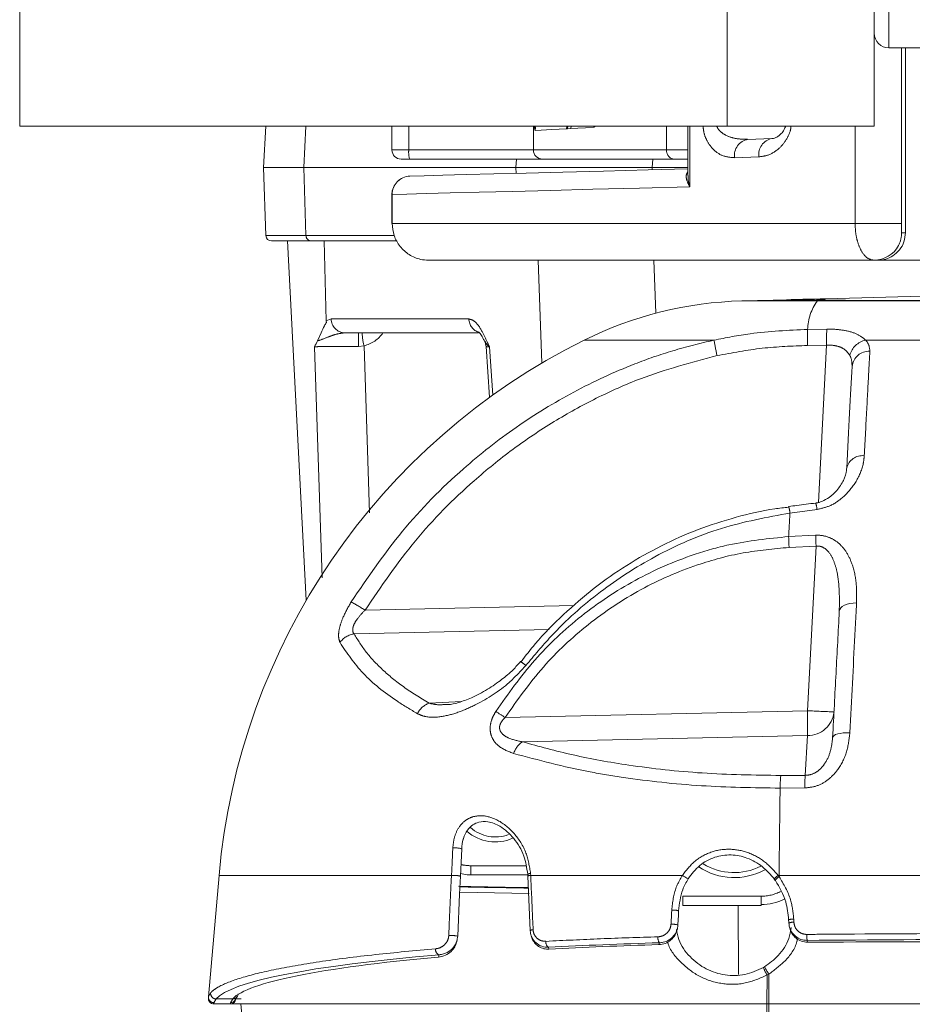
# Model space of a CAD drawing. Header units: millimetres. Extents: x 2 to 601, y 5 to 415.
# Tile 133 of 139: x 538.25 to 543.11, y 278.56 to 283.91. Entities that reach past the tile are written whole.
import ezdxf

# ---------------------------------------------------------------- set-up
doc = ezdxf.new("R2010")
doc.units = ezdxf.units.MM
doc.linetypes.add('PHANTOM', pattern=[12.7, 6.35, -1.27, 1.27, -1.27, 1.27, -1.27])

msp = doc.modelspace()

# ---------------------------------------------------------------- linework, layer by layer
at = {"color": 7, "linetype": 'Continuous', "lineweight": 15}
for p, q in [((538.2535, 283.3332), (538.2535, 285.8332)), ((542.9035, 283.3332), (542.9035, 285.8332)), ((542.9835, 283.7582), (543.1879, 283.7582)), ((543.0735, 283.7582), (543.0735, 282.7532)), ((542.1035, 283.3332), (538.2535, 283.3332)), ((539.5808, 283.1082), (539.5926, 283.3332)), ((540.2794, 283.3332), (540.2794, 283.2032)), ((541.0489, 283.3332), (541.0489, 283.2032)), ((541.7731, 283.2032), (541.7731, 283.3332)), ((541.8903, 283.3332), (541.8903, 283.0644)), ((542.1035, 283.3332), (542.9035, 283.3332)), ((542.2163, 283.2608), (542.3468, 283.2654)), ((540.375, 283.1532), (540.3294, 283.1532)), ((541.0989, 283.1532), (540.375, 283.1532)), ((541.8171, 283.1532), (541.0989, 283.1532)), ((541.8903, 283.1532), (541.8171, 283.1532)), ((539.5937, 282.7372), (539.5808, 283.1082)), ((540.9535, 283.1082), (539.7995, 283.1082)), ((541.0736, 283.1082), (540.9535, 283.1082)), ((541.2481, 283.1082), (541.0736, 283.1082)), ((541.8903, 283.1082), (541.6961, 283.1082)), ((540.2794, 282.9608), (540.2794, 282.8032)), ((540.2794, 282.8032), (540.2804, 282.8032)), ((539.8132, 280.7544), (539.7108, 282.7082)), ((540.3061, 282.7082), (539.8393, 282.7082)), ((539.8821, 282.7082), (539.8633, 282.7082)), ((539.8801, 282.7082), (539.8801, 282.7081)), ((539.8801, 282.7081), (539.91, 282.7082)), ((539.91, 282.7082), (539.9216, 282.2736)), ((542.9028, 282.6032), (540.4792, 282.6032)), ((542.9241, 282.6032), (542.9028, 282.6032)), ((543.2635, 282.6032), (542.9241, 282.6032)), ((542.4385, 282.3887), (542.1834, 282.382)), ((542.6392, 282.3939), (542.6135, 282.3932)), ((543.7242, 282.4223), (542.6392, 282.3939)), ((539.9224, 282.2644), (539.9216, 282.2736)), ((539.8749, 282.1649), (539.8938, 282.2082)), ((540.7508, 282.2082), (540.0225, 282.2082)), ((540.7911, 282.1339), (540.8106, 281.8577)), ((540.6587, 279.4015), (540.652, 279.2536)), ((539.3385, 279.2576), (539.2808, 278.5978)), ((540.6521, 279.2537), (540.652, 279.2536)), ((540.7085, 279.2605), (541.0184, 279.2605)), ((541.0319, 278.9577), (541.0187, 279.2536)), ((541.8389, 279.0652), (541.8389, 279.0653)), ((541.8617, 279.0943), (542.2885, 279.0943)), ((542.4381, 279.0161), (542.4381, 279.0162)), ((542.4389, 278.9988), (542.4389, 278.9988)), ((541.8298, 278.9581), (541.8323, 278.9678)), ((541.8354, 278.9882), (541.8354, 278.9882)), ((542.4419, 278.9785), (542.4444, 278.9689)), ((540.6308, 278.8942), (540.634, 278.9063)), ((540.6371, 278.9268), (540.6371, 278.9268)), ((541.0349, 278.9376), (541.0376, 278.9271)), ((542.3008, 278.7567), (542.3068, 278.7602)), ((539.4353, 278.596), (539.4364, 278.597)), ((539.3998, 278.5582), (539.31, 278.5582)), ((539.4573, 278.5582), (539.3998, 278.5582)), ((539.6082, 276.8332), (539.4573, 278.5582)), ((542.3202, 278.5582), (539.4573, 278.5582)), ((542.3202, 278.5582), (542.3298, 278.5582)), ((543.4185, 278.5582), (542.3298, 278.5582))]:
    msp.add_line(p, q, dxfattribs=at)
at = {"color": 7, "linetype": 'PHANTOM', "lineweight": 0}
for p, q in [((542.1035, 283.3332), (542.1035, 285.8332)), ((542.9835, 285.4082), (542.9835, 283.7582)), ((543.0521, 283.7582), (543.0521, 282.8032)), ((539.8113, 283.3332), (539.7995, 283.1082)), ((540.3707, 283.3332), (540.3707, 283.2032)), ((541.2311, 283.3332), (541.2298, 283.3184)), ((541.2326, 283.3186), (541.2298, 283.3184)), ((541.2339, 283.3332), (541.2326, 283.3186)), ((541.2345, 283.3187), (541.2326, 283.3186)), ((541.2358, 283.3332), (541.2345, 283.3187)), ((541.253, 283.3196), (541.2345, 283.3187)), ((541.2541, 283.3332), (541.253, 283.3196)), ((541.3868, 283.3332), (541.377, 283.3261)), ((541.3773, 283.3332), (541.377, 283.3261)), ((541.5149, 283.3332), (541.4883, 283.3318)), ((541.9007, 283.3332), (541.9007, 283.0027)), ((542.7997, 282.8032), (542.7997, 283.3332)), ((540.2794, 283.2032), (540.3707, 283.2032)), ((540.3707, 283.2032), (541.0489, 283.2032)), ((541.0489, 283.2032), (541.7731, 283.2032)), ((541.7731, 283.2032), (541.8903, 283.2032)), ((540.9535, 283.1082), (540.9565, 283.1532)), ((541.6991, 283.1532), (541.6961, 283.1082)), ((542.2756, 283.1655), (542.1436, 283.1609)), ((539.8115, 282.7372), (539.7995, 283.1082)), ((540.9545, 283.0759), (540.9535, 283.1082)), ((541.6961, 283.0953), (541.6961, 283.1082)), ((540.2804, 282.9608), (540.2794, 282.9608)), ((540.2804, 282.9608), (540.2804, 282.8032)), ((540.2804, 282.8032), (542.7997, 282.8032)), ((542.7997, 282.8032), (543.0521, 282.8032)), ((543.0528, 282.7532), (543.0735, 282.7532)), ((539.8115, 282.7372), (539.5937, 282.7372)), ((539.8115, 282.7372), (540.2916, 282.7372)), ((541.0951, 282.0442), (541.0753, 282.6032)), ((541.7049, 282.6032), (541.715, 282.3152)), ((542.5948, 282.382), (542.1834, 282.382)), ((542.6062, 282.3861), (542.583, 282.3862)), ((542.6062, 282.3861), (542.5948, 282.382)), ((542.5948, 282.382), (543.6862, 282.382)), ((539.9216, 282.2736), (539.9484, 282.284)), ((539.9484, 282.284), (540.698, 282.284)), ((542.5413, 282.227), (542.6455, 282.2287)), ((542.0317, 282.1688), (541.3248, 282.1688)), ((542.8569, 282.1688), (544.1454, 282.1688)), ((539.8993, 280.8755), (539.858, 282.1324)), ((540.1275, 282.1382), (540.0977, 282.1342)), ((540.1275, 282.1382), (540.158, 281.2288)), ((540.8095, 282.1324), (540.828, 281.8702)), ((542.6448, 282.1414), (542.5406, 282.1398)), ((542.5999, 281.2863), (542.6448, 282.1414)), ((542.5923, 281.2475), (542.4453, 281.2283)), ((542.4379, 281.1002), (542.585, 281.1077)), ((542.5871, 281.0485), (542.4403, 281.0411)), ((542.5402, 280.1534), (542.5871, 281.0485)), ((540.1328, 280.7002), (541.2714, 280.7261)), ((541.1348, 280.595), (540.0736, 280.5708)), ((540.4818, 280.1945), (540.6589, 280.2042)), ((540.8953, 280.1166), (542.5402, 280.1534)), ((542.5402, 280.0188), (540.9893, 279.9842)), ((542.5288, 279.8017), (542.5402, 280.0188)), ((542.3954, 279.801), (542.5288, 279.8017)), ((542.5254, 279.733), (542.3918, 279.7323)), ((540.7085, 279.2605), (540.7085, 279.3105)), ((540.7085, 279.3105), (541.0081, 279.3105)), ((541.0337, 279.2676), (541.0342, 279.2576)), ((540.6037, 279.2576), (539.3385, 279.2576)), ((541.8595, 279.2576), (541.0342, 279.2576)), ((542.3864, 279.2576), (542.3812, 279.2576)), ((542.3812, 279.2576), (542.3864, 279.2509)), ((542.3864, 279.2576), (543.8116, 279.2576)), ((542.3864, 279.2576), (542.3864, 279.2509)), ((541.0251, 279.1598), (540.6481, 279.1667)), ((541.8617, 279.0943), (541.8617, 279.1443)), ((541.8617, 279.1443), (542.2885, 279.1443)), ((542.2885, 279.0943), (542.2885, 279.1443)), ((542.1628, 279.0943), (542.1656, 278.7182)), ((542.4659, 279.0202), (542.4667, 279.0028)), ((541.7324, 278.8814), (541.7349, 278.8912)), ((542.5387, 278.9043), (542.5412, 278.8945)), ((541.1309, 278.8665), (541.1336, 278.8562)), ((540.5324, 278.8135), (540.5356, 278.826)), ((542.321, 278.716), (542.3202, 278.5582)), ((542.3302, 278.72), (542.321, 278.716)), ((542.3302, 278.72), (542.3298, 278.5582)), ((539.2808, 278.5978), (539.2926, 278.6181)), ((539.3224, 278.5856), (539.3106, 278.5652)), ((539.3224, 278.5856), (539.4125, 278.5856)), ((539.4004, 278.5652), (539.4125, 278.5856)), ((539.4297, 278.5856), (539.4587, 278.5856)), ((542.3216, 278.3237), (542.3202, 278.5582)), ((542.3298, 278.5582), (542.3313, 278.3237))]:
    msp.add_line(p, q, dxfattribs=at)
at = {"color": 7, "linetype": 'PHANTOM', "lineweight": 0, "flags": 128}
for points in [[(541.062, 283.3332), (541.0598, 283.3246), (541.0584, 283.3095)], [(541.2298, 283.3184), (541.1491, 283.3142), (541.0919, 283.3112), (541.0584, 283.3095)], [(541.377, 283.3261), (541.3325, 283.3237), (541.2911, 283.3216), (541.253, 283.3196)], [(541.9007, 283.0027), (541.6255, 282.9956), (541.3724, 282.989), (541.1423, 282.9831), (540.9359, 282.9778), (540.7539, 282.973), (540.5969, 282.969), (540.4653, 282.9656), (540.3597, 282.9628), (540.2804, 282.9608)], [(542.8076, 280.7393), (542.7893, 280.7386), (542.7718, 280.7362), (542.7557, 280.7323), (542.7416, 280.7268), (542.73, 280.7201), (542.7213, 280.7123), (542.7157, 280.7037), (542.7135, 280.6946)], [(542.7711, 280.0332), (542.7527, 280.0332), (542.7352, 280.0321), (542.7191, 280.0301), (542.7051, 280.0271), (542.6936, 280.0232), (542.685, 280.0187), (542.6795, 280.0136), (542.6775, 280.0081)], [(540.5887, 278.9308), (540.5915, 278.9906), (540.6024, 279.2297), (540.6037, 279.2576)], [(541.8912, 279.2396), (541.8917, 279.2388), (541.8906, 279.2391), (541.8879, 279.2404), (541.8837, 279.2426), (541.8784, 279.2457), (541.8724, 279.2494), (541.8659, 279.2535), (541.8595, 279.2576)], [(541.7979, 278.9922), (541.8007, 279.052), (541.8015, 279.0693)], [(539.3106, 278.5652), (539.3103, 278.5613), (539.3101, 278.559), (539.31, 278.5582)], [(539.3998, 278.5582), (539.3999, 278.559), (539.4001, 278.5613), (539.4004, 278.5652)]]:
    msp.add_lwpolyline(points, dxfattribs=at)
at = {"color": 7, "linetype": 'Continuous', "lineweight": 15, "flags": 128}
for points in [[(540.3768, 283.0608), (540.4538, 283.0628), (540.556, 283.0655), (540.683, 283.0688), (540.8345, 283.0727), (541.01, 283.0773), (541.2089, 283.0826), (541.4306, 283.0884), (541.6744, 283.0947), (541.8903, 283.1004)], [(542.4385, 282.3887), (542.4418, 282.3887), (542.4516, 282.389), (542.4675, 282.3894), (542.489, 282.39), (542.5153, 282.3907), (542.5456, 282.3915), (542.5787, 282.3923), (542.6135, 282.3932)], [(540.6371, 278.9268), (540.6476, 279.1556), (540.6521, 279.2537)], [(542.3658, 279.2305), (542.3644, 279.2305), (542.3643, 279.2306)], [(541.8354, 278.9882), (541.8379, 279.0422), (541.8389, 279.0653)], [(542.4381, 279.0162), (542.4386, 279.004), (542.4389, 278.9988)], [(539.2802, 278.5908), (539.2802, 278.5916), (539.2804, 278.5939), (539.2808, 278.5978)], [(539.4303, 278.5925), (539.43, 278.5887), (539.4298, 278.5864), (539.4297, 278.5856)]]:
    msp.add_lwpolyline(points, dxfattribs=at)
at = {"color": 7, "linetype": 'Continuous', "lineweight": 15}
for centre, radius, start, end in [((542.9835, 283.8382), 0.08, 180, 270), ((540.3294, 283.2032), 0.05, 180, 270), ((541.0989, 283.2032), 0.05, 179.9988, 269.9989), ((540.3794, 282.9608), 0.1, 91.5, 180), ((539.6237, 282.7382), 0.03, 182, 270), ((542.9028, 282.7532), 0.15, 270.0011, 332.0304), ((542.2372, 280.3299), 2.0528, 91.5, 116.3875), ((542.9248, 278.9439), 3.6, 116.3875, 175), ((540.7113, 282.1282), 0.08, 2.8212, 25.7111), ((539.31, 278.5882), 0.03, 175, 270), ((539.3998, 278.5882), 0.03, 270, 355), ((539.4128, 278.6151), 0.0295, 321.1429, 355.5358)]:
    msp.add_arc(centre, radius, start, end, dxfattribs=at)
at = {"color": 7, "linetype": 'PHANTOM', "lineweight": 0}
for centre, radius, start, end in [((542.2327, 283.1725), 0.0899, 100.4652, 187.4001), ((542.3642, 283.1777), 0.0894, 101.2107, 187.8705), ((540.5174, 283.1908), 0.1472, 175.1655, 194.7967), ((540.3799, 282.9613), 0.0995, 91.779, 180.3113), ((542.9028, 282.7532), 0.15, 332.031, 359.9993), ((539.8404, 282.7371), 0.0289, 179.8133, 267.8471), ((542.8071, 282.2219), 0.2659, 142.9929, 178.9162), ((542.5738, 282.4958), 0.11, 274.8451, 291.1627), ((542.5969, 282.4988), 0.1131, 274.7417, 291.9992), ((540.0253, 282.2851), 0.0769, 180.7634, 267.8977), ((540.7763, 282.2856), 0.0782, 181.1629, 252.6293), ((543.9408, 282.1723), 1.4006, 177.7617, 181.329), ((544.0385, 282.1725), 1.3941, 177.691, 181.2784), ((547.3986, 282.1517), 7.3009, 179.55664, 180.13789), ((540.3513, 282.2047), 0.2334, 179.1247, 196.542), ((544.0992, 282.5375), 2.1001, 190.1126, 192.4594), ((542.8825, 282.0557), 0.116, 102.752, 164.7796), ((542.8761, 282.0153), 0.0934, 87.6164, 173.439), ((542.8389, 281.4537), 0.0868, 82.9629, 167.1532), ((542.2789, 281.213), 0.1671, 5.2508, 17.7705), ((542.4301, 281.2335), 0.1628, 4.9256, 17.5941), ((566.5073, 279.7825), 24.1054, 176.5615, 176.86643), ((544.825, 281.1667), 2.388, 181.5961, 183.0135), ((544.9656, 281.164), 2.3812, 181.3543, 182.7806), ((539.1996, 279.2149), 1.7542, 57.8584, 60.7242), ((540.0878, 280.4606), 0.1111, 97.3283, 145.1312), ((540.7716, 280.1097), 0.3745, 50.7775, 56.3106), ((540.5224, 280.0852), 0.1166, 110.4173, 153.5942), ((544.6155, 285.967), 6.933, 237.04957, 237.54839), ((542.8471, 285.3334), 5.1891, 266.6098, 268.2076), ((540.2679, 280.0861), 2.2733, 358.3041, 1.6959), ((542.5434, 280.1608), 0.1421, 268.7226, 354.3296), ((541.0571, 279.8834), 0.1214, 123.956, 162.1266), ((542.9939, 279.7346), 0.6022, 173.6781, 180.2255), ((543.1518, 279.7363), 0.6264, 174.0128, 180.3032), ((589.7579, 278.9562), 47.3725, 179.06136, 179.63546), ((540.6236, 279.3041), 0.1035, 70.1933, 97.3274), ((541.0321, 279.2427), 0.025, 86.2266, 123.5912), ((540.6133, 279.0794), 0.1785, 77.4716, 93.0969), ((541.0325, 279.2322), 0.0255, 86.3193, 122.9135), ((542.4216, 279.1941), 0.0752, 122.3971, 145.4006), ((542.4258, 279.1859), 0.076, 121.2474, 143.9764), ((541.8067, 278.9405), 0.1288, 75.5202, 92.3219), ((542.4626, 278.9437), 0.0766, 87.562, 108.7121), ((542.4634, 278.9263), 0.0766, 87.5617, 108.7125), ((541.046, 278.9357), 0.0261, 86.3226, 122.4919), ((541.8032, 278.8634), 0.1289, 75.522, 92.3255), ((540.5984, 278.7526), 0.1785, 77.4753, 93.0904), ((541.1502, 278.8937), 0.0334, 170.9304, 234.5223), ((541.7713, 278.9175), 0.0449, 172.1819, 215.8844), ((542.6867, 278.9301), 0.1502, 177.4948, 189.9196), ((540.5469, 278.8543), 0.0305, 172.2658, 248.3756), ((542.4812, 278.8206), 0.1914, 199.511, 213.1373), ((543.0037, 279.1405), 0.7939, 208.6243, 211.9816), ((539.3106, 278.5952), 0.03, 175.0454, 270.0271), ((539.3227, 278.6158), 0.0302, 175.6567, 269.4592), ((539.4004, 278.5952), 0.03, 269.9498, 354.9634), ((539.4128, 278.6152), 0.0296, 269.3821, 319.2286)]:
    msp.add_arc(centre, radius, start, end, dxfattribs=at)
for centre, major_axis, ratio, start_param, end_param in [((540.0935, 282.2938), (0.1534, 0.0617), 0.962593, 4.551428, 5.322773), ((541.0422, 282.1282), (0.251, -0.0056), 0.010894, 3.142606, 3.526649), ((540.8415, 279.7219), (0, -0.2825), 0.902585, 5.628522, 6.660335), ((540.8415, 279.7219), (0, 0.2554), 0.880819, 2.495585, 3.465899), ((542.1415, 279.6665), (0, 0.3939), 0.888471, 2.640751, 3.567403), ((540.7085, 279.5874), (0, 0.277), 0.902585, 2.922201, 3.141593), ((542.1415, 279.6665), (0, -0.421), 0.902585, 5.751629, 6.737081), ((542.2885, 279.4213), (0, 0.277), 0.902585, 3.141593, 3.578281), ((542.6273, 278.5554), (3.3174, 0), 0.105109, 1.84315, 2.038778), ((546.2385, 273.3395), (53.0716, 0), 0.105109, 1.620731, 1.640566), ((542.6273, 278.5554), (3.3174, 0), 0.105109, 2.253014, 3.05468), ((542.6273, 278.5554), (3.2276, 0), 0.105109, 3.047879, 3.052513)]:
    msp.add_ellipse(centre, major_axis=major_axis, ratio=ratio, start_param=start_param, end_param=end_param, dxfattribs=at)
at = {"color": 7, "linetype": 'Continuous', "lineweight": 15}
for centre, major_axis, ratio, start_param, end_param in [((542.6273, 279.2583), (3.0344, 0), 0.026186, 3.999168, 4.153143), ((542.6273, 279.2581), (3.1048, 0), 0.026186, 4.021539, 4.168458), ((542.2885, 279.4213), (0, 0.3221), 0.931355, 3.141593, 3.572831), ((544.2436, 274.6925), (40.0136, 0), 0.105109, 1.587189, 1.613354), ((542.6273, 278.5554), (3.2276, 0), 0.105109, 1.851743, 2.05195), ((542.6273, 278.5554), (3.2276, 0), 0.105109, 2.277133, 3.047879)]:
    msp.add_ellipse(centre, major_axis=major_axis, ratio=ratio, start_param=start_param, end_param=end_param, dxfattribs=at)
at = {"color": 7, "linetype": 'PHANTOM', "lineweight": 0}
for points, knots in [([(541.0584, 283.3095), (541.0578, 283.3102), (541.0565, 283.3117), (541.0555, 283.3255), (541.055, 283.3332)], [0, 0, 0, 0, 0.444658, 1, 1, 1, 1]), ([(542.1436, 283.1609), (542.1215, 283.1627), (542.0798, 283.1661), (542.0275, 283.2016), (541.9933, 283.2498), (541.9755, 283.2951), (541.9733, 283.3235), (541.9726, 283.3332)], [0, 0, 0, 0, 0.293217, 0.555727, 0.754601, 0.916591, 1, 1, 1, 1]), ([(542.0468, 283.3332), (542.0472, 283.332), (542.0504, 283.3223), (542.0573, 283.3131), (542.0732, 283.2965), (542.1017, 283.278), (542.1533, 283.2621), (542.1942, 283.2613), (542.2163, 283.2608)], [0, 0, 0, 0, 0.017154, 0.141296, 0.158939, 0.358436, 0.652043, 1, 1, 1, 1]), ([(542.4511, 283.3332), (542.4505, 283.3275), (542.4479, 283.3032), (542.4273, 283.2597), (542.387, 283.2071), (542.332, 283.1729), (542.2925, 283.1677), (542.2756, 283.1655)], [0, 0, 0, 0, 0.0524867, 0.2228072, 0.4606815, 0.7695774, 1, 1, 1, 1]), ([(541.9007, 283.0027), (541.9006, 283.0029), (541.8922, 283.0163), (541.8819, 283.039), (541.8788, 283.0673), (541.887, 283.0802), (541.8903, 283.0855)], [0, 0, 0, 0, 0.005016, 0.458257, 0.778588, 1, 1, 1, 1]), ([(541.8912, 283.0639), (541.891, 283.0609), (541.8895, 283.0415), (541.8954, 283.0203), (541.9006, 283.0029), (541.9007, 283.0027)], [0, 0, 0, 0, 0.153016, 0.989489, 1, 1, 1, 1]), ([(542.9028, 282.6032), (542.8915, 282.6053), (542.8668, 282.6099), (542.835, 282.6467), (542.8137, 282.697), (542.8018, 282.7498), (542.8004, 282.7851), (542.7997, 282.8032)], [0, 0, 0, 0, 0.211599, 0.461801, 0.666668, 0.828933, 1, 1, 1, 1]), ([(543.0521, 282.8032), (543.0521, 282.7987), (543.0521, 282.7895), (543.0522, 282.7761), (543.0523, 282.7636), (543.0525, 282.7548), (543.0527, 282.7537), (543.0528, 282.7532)], [0, 0, 0, 0, 0.147125, 0.293528, 0.493935, 0.761656, 1, 1, 1, 1]), ([(542.583, 282.3862), (542.5599, 282.3863), (542.519, 282.3866), (542.4712, 282.387), (542.4366, 282.3874), (542.4212, 282.3879), (542.4287, 282.3884), (542.4372, 282.3886), (542.4378, 282.3886), (542.4385, 282.3887)], [0, 0, 0, 0, 0.217216, 0.383235, 0.567801, 0.785941, 0.984473, 0.984582, 1, 1, 1, 1]), ([(543.6862, 282.382), (543.5908, 282.3822), (543.3848, 282.3828), (543.1056, 282.3837), (542.873, 282.3846), (542.7183, 282.3853), (542.638, 282.3859), (542.6062, 282.3861)], [0, 0, 0, 0, 0.262335, 0.566373, 0.771138, 0.909253, 1, 1, 1, 1]), ([(540.698, 282.284), (540.7083, 282.2811), (540.7334, 282.274), (540.768, 282.2224), (540.7933, 282.1693), (540.806, 282.1403), (540.8094, 282.1326), (540.8095, 282.1324)], [0, 0, 0, 0, 0.250418, 0.609328, 0.898219, 0.997478, 1, 1, 1, 1]), ([(542.0317, 282.1688), (542.0972, 282.1817), (542.2654, 282.2147), (542.4367, 282.2223), (542.5413, 282.227)], [0, 0, 0, 0, 0.389686, 1, 1, 1, 1]), ([(542.6455, 282.2287), (542.6537, 282.2287), (542.6884, 282.2288), (542.75, 282.2221), (542.8176, 282.2021), (542.8438, 282.1799), (542.8569, 282.1688)], [0, 0, 0, 0, 0.087914, 0.373074, 0.684438, 1, 1, 1, 1]), ([(539.8749, 282.1649), (539.8786, 282.1659), (539.8959, 282.171), (539.9309, 282.1856), (539.9788, 282.2034), (540.0086, 282.2067), (540.0225, 282.2082)], [0, 0, 0, 0, 0.096832, 0.455257, 0.746432, 1, 1, 1, 1]), ([(540.0574, 280.745), (540.1466, 280.876), (540.325, 281.1381), (540.6354, 281.4512), (540.9521, 281.7005), (541.2648, 281.8925), (541.5536, 282.0254), (541.8106, 282.1155), (541.9567, 282.1507), (542.0317, 282.1688)], [0, 0, 0, 0, 0.1900625, 0.380113, 0.5264746, 0.6733177, 0.819615, 0.9073784, 1, 1, 1, 1]), ([(540.8095, 282.1324), (540.8094, 282.1325), (540.8048, 282.1364), (540.7932, 282.147), (540.7881, 282.1573), (540.7849, 282.164)], [0, 0, 0, 0, 0.009898, 0.356614, 1, 1, 1, 1]), ([(542.8569, 282.1688), (542.8601, 282.1651), (542.876, 282.1468), (542.8782, 282.1256), (542.88, 282.1086)], [0, 0, 0, 0, 0.201311, 1, 1, 1, 1]), ([(540.0977, 282.1342), (540.0697, 282.1344), (540.0135, 282.1348), (539.9392, 282.1346), (539.8845, 282.1338), (539.8662, 282.1328), (539.858, 282.1324)], [0, 0, 0, 0, 0.261949, 0.523877, 0.785811, 1, 1, 1, 1]), ([(542.5406, 282.1398), (542.4583, 282.1366), (542.2929, 282.1303), (542.1302, 282.0998), (542.0485, 282.0844)], [0, 0, 0, 0, 0.497643, 1, 1, 1, 1]), ([(542.7706, 282.0861), (542.7631, 282.0968), (542.7485, 282.1176), (542.71, 282.1359), (542.6779, 282.1412), (542.6573, 282.1419), (542.6497, 282.1416), (542.6448, 282.1414)], [0, 0, 0, 0, 0.328326, 0.637364, 0.867193, 0.914634, 1, 1, 1, 1]), ([(542.88, 282.1086), (542.8782, 282.0758), (542.873, 281.9805), (542.8632, 281.7972), (542.8541, 281.626), (542.8496, 281.5398)], [0, 0, 0, 0, 0.206976, 0.601222, 1, 1, 1, 1]), ([(542.0485, 282.0844), (541.9077, 282.0471), (541.6822, 281.9874), (541.3895, 281.8553), (541.1571, 281.7273), (540.9344, 281.5773), (540.6759, 281.3675), (540.3937, 281.0838), (540.2204, 280.829), (540.1328, 280.7002)], [0, 0, 0, 0, 0.1798017, 0.2879705, 0.3961474, 0.5077985, 0.6194538, 0.8076783, 1, 1, 1, 1]), ([(542.7833, 282.0259), (542.7826, 282.0428), (542.7819, 282.0638), (542.7725, 282.0825), (542.7706, 282.0861)], [0, 0, 0, 0, 0.803552, 1, 1, 1, 1]), ([(542.8496, 281.5398), (542.8482, 281.5262), (542.8433, 281.4799), (542.8109, 281.4007), (542.7464, 281.3208), (542.6699, 281.2658), (542.6163, 281.2532), (542.5923, 281.2475)], [0, 0, 0, 0, 0.117711, 0.399934, 0.6699376, 0.8527488, 1, 1, 1, 1]), ([(542.4453, 281.2283), (542.32, 281.2052), (542.0651, 281.1582), (541.7174, 281.0059), (541.4059, 280.8049), (541.1747, 280.599), (541.0529, 280.4531), (541.0084, 280.3999)], [0, 0, 0, 0, 0.224484, 0.456641, 0.664459, 0.877693, 1, 1, 1, 1]), ([(540.8445, 280.1492), (540.9119, 280.2446), (541.0467, 280.4354), (541.3047, 280.6755), (541.5972, 280.8708), (541.8731, 280.9911), (542.1544, 281.0718), (542.3289, 281.0893), (542.4379, 281.1002)], [0, 0, 0, 0, 0.181578, 0.363121, 0.545253, 0.727337, 0.829729, 1, 1, 1, 1]), ([(542.585, 281.1077), (542.588, 281.1078), (542.6104, 281.1086), (542.652, 281.1012), (542.7069, 281.0714), (542.7514, 281.0223), (542.7881, 280.947), (542.8094, 280.852), (542.8082, 280.7769), (542.8076, 280.7393)], [0, 0, 0, 0, 0.016513, 0.121033, 0.225532, 0.377117, 0.528703, 0.763916, 1, 1, 1, 1]), ([(542.4403, 281.0411), (542.3565, 281.0335), (542.1874, 281.018), (541.9146, 280.9443), (541.6267, 280.8193), (541.3443, 280.6301), (541.0923, 280.3962), (540.9615, 280.2107), (540.8953, 280.1166)], [0, 0, 0, 0, 0.13492, 0.272379, 0.451638, 0.636533, 0.815749, 1, 1, 1, 1]), ([(542.7135, 280.6946), (542.7147, 280.7665), (542.7163, 280.86), (542.686, 280.9665), (542.6614, 281.0133), (542.632, 281.0399), (542.609, 281.0481), (542.5954, 281.0492), (542.589, 281.0486), (542.5871, 281.0485)], [0, 0, 0, 0, 0.518585, 0.674859, 0.818822, 0.906856, 0.956094, 0.987439, 1, 1, 1, 1]), ([(539.9966, 280.5242), (539.993, 280.5348), (539.9857, 280.556), (539.9932, 280.6063), (540.0152, 280.6711), (540.0418, 280.7176), (540.0574, 280.745)], [0, 0, 0, 0, 0.22707, 0.454166, 0.678692, 1, 1, 1, 1]), ([(542.8076, 280.7393), (542.8046, 280.6809), (542.7929, 280.4558), (542.7804, 280.2131), (542.7711, 280.0332)], [0, 0, 0, 0, 0.2589916, 1, 1, 1, 1]), ([(540.1328, 280.7002), (540.1177, 280.6845), (540.093, 280.6589), (540.0714, 280.6221), (540.0658, 280.6017), (540.0653, 280.5863), (540.0681, 280.5773), (540.0726, 280.572), (540.0736, 280.5708)], [0, 0, 0, 0, 0.351011, 0.574056, 0.736832, 0.786323, 0.95255, 1, 1, 1, 1]), ([(540.0736, 280.5708), (540.094, 280.5375), (540.1349, 280.4709), (540.2264, 280.3745), (540.3391, 280.2811), (540.4342, 280.2234), (540.4818, 280.1945)], [0, 0, 0, 0, 0.245152, 0.490304, 0.745154, 1, 1, 1, 1]), ([(540.418, 280.1371), (540.3809, 280.1593), (540.2664, 280.2277), (540.1095, 280.3551), (540.0346, 280.4673), (539.9966, 280.5242)], [0, 0, 0, 0, 0.191612, 0.590705, 1, 1, 1, 1]), ([(541.0084, 280.3999), (540.9788, 280.3679), (540.8978, 280.2803), (540.7678, 280.1993), (540.6443, 280.1436), (540.5488, 280.1181), (540.4707, 280.1144), (540.4312, 280.1314), (540.418, 280.1371)], [0, 0, 0, 0, 0.166034, 0.454912, 0.604761, 0.754339, 0.917924, 1, 1, 1, 1]), ([(540.4818, 280.1945), (540.4943, 280.1913), (540.524, 280.1836), (540.5577, 280.1863), (540.5772, 280.1878)], [0, 0, 0, 0, 0.42194, 1, 1, 1, 1]), ([(540.9415, 279.9207), (540.9133, 279.9313), (540.8706, 279.9474), (540.8305, 279.9903), (540.8134, 280.0308), (540.8128, 280.0748), (540.825, 280.1156), (540.8383, 280.1386), (540.8445, 280.1492)], [0, 0, 0, 0, 0.321959, 0.487279, 0.627397, 0.768236, 0.892361, 1, 1, 1, 1]), ([(540.8953, 280.1166), (540.8893, 280.1105), (540.8771, 280.098), (540.8657, 280.0766), (540.8642, 280.0589), (540.8678, 280.0433), (540.8743, 280.0333), (540.8888, 280.0187), (540.9235, 279.9978), (540.9625, 279.9897), (540.9893, 279.9842)], [0, 0, 0, 0, 0.1060436, 0.2161357, 0.2952908, 0.333662, 0.436468, 0.4596127, 0.6286363, 1, 1, 1, 1]), ([(542.7711, 280.0332), (542.767, 279.9985), (542.7587, 279.9287), (542.7157, 279.8405), (542.6581, 279.7787), (542.5954, 279.7408), (542.5487, 279.7356), (542.5254, 279.733)], [0, 0, 0, 0, 0.251891, 0.506061, 0.677376, 0.838967, 1, 1, 1, 1]), ([(540.9893, 279.9842), (541.0795, 279.9592), (541.2616, 279.9089), (541.5898, 279.8506), (541.9686, 279.8078), (542.2518, 279.8033), (542.3954, 279.801)], [0, 0, 0, 0, 0.21886, 0.441631, 0.716817, 1, 1, 1, 1]), ([(542.5288, 279.8017), (542.5406, 279.8027), (542.5548, 279.804), (542.5815, 279.8143), (542.6098, 279.8331), (542.6445, 279.8765), (542.6698, 279.9371), (542.6749, 279.9841), (542.6775, 280.0081)], [0, 0, 0, 0, 0.116243, 0.139184, 0.285765, 0.453148, 0.720673, 1, 1, 1, 1]), ([(542.3918, 279.7323), (542.2478, 279.7345), (541.9558, 279.739), (541.6126, 279.7774), (541.2668, 279.8339), (541.0768, 279.8846), (540.9415, 279.9207)], [0, 0, 0, 0, 0.275244, 0.558484, 0.685432, 1, 1, 1, 1]), ([(540.6104, 279.4068), (540.6126, 279.4273), (540.6169, 279.4684), (540.6429, 279.5229), (540.6797, 279.5595), (540.7254, 279.5808), (540.7862, 279.5849), (540.866, 279.5578), (540.9477, 279.4895), (541.0142, 279.3884), (541.0275, 279.306), (541.0337, 279.2676)], [0, 0, 0, 0, 0.078816, 0.15831, 0.226089, 0.288029, 0.377937, 0.505682, 0.676597, 0.849483, 1, 1, 1, 1]), ([(540.6037, 279.2576), (540.6046, 279.2776), (540.6069, 279.3274), (540.6091, 279.377), (540.6104, 279.4068)], [0, 0, 0, 0, 0.399841, 1, 1, 1, 1]), ([(541.8595, 279.2576), (541.8811, 279.2854), (541.9243, 279.3411), (542.0177, 279.3905), (542.1185, 279.4055), (542.2185, 279.3859), (542.3109, 279.3367), (542.3578, 279.284), (542.3812, 279.2576)], [0, 0, 0, 0, 0.1688077, 0.3381108, 0.4987553, 0.6585249, 0.8295139, 1, 1, 1, 1]), ([(541.0342, 279.2576), (541.0351, 279.2378), (541.0396, 279.1392), (541.044, 279.0406), (541.0476, 278.9618)], [0, 0, 0, 0, 0.201018, 1, 1, 1, 1]), ([(541.8015, 279.0693), (541.8066, 279.1117), (541.8146, 279.1784), (541.8475, 279.2365), (541.8595, 279.2576)], [0, 0, 0, 0, 0.635229, 1, 1, 1, 1]), ([(542.3864, 279.2509), (542.4107, 279.21), (542.4533, 279.1384), (542.4621, 279.0557), (542.4659, 279.0202)], [0, 0, 0, 0, 0.5708, 1, 1, 1, 1]), ([(542.4667, 279.0028), (542.4678, 278.995), (542.4701, 278.9795), (542.483, 278.9592), (542.5014, 278.9444), (542.5205, 278.9375), (542.5324, 278.9369), (542.5366, 278.9367)], [0, 0, 0, 0, 0.220645, 0.44132, 0.662049, 0.882961, 1, 1, 1, 1]), ([(541.0476, 278.9618), (541.0477, 278.9602), (541.0484, 278.9507), (541.0538, 278.933), (541.0693, 278.9134), (541.0917, 278.9004), (541.1087, 278.8995), (541.1173, 278.899)], [0, 0, 0, 0, 0.04177, 0.25418, 0.49299, 0.746491, 1, 1, 1, 1]), ([(541.7268, 278.9236), (541.7318, 278.9241), (541.7446, 278.9252), (541.7641, 278.9336), (541.782, 278.9491), (541.7946, 278.9693), (541.7968, 278.9846), (541.7979, 278.9922)], [0, 0, 0, 0, 0.141195, 0.365122, 0.580069, 0.790163, 1, 1, 1, 1]), ([(542.5366, 278.9367), (542.5856, 278.9371), (542.9358, 278.9396), (543.2864, 278.9416), (543.5879, 278.9433)], [0, 0, 0, 0, 0.139909, 1, 1, 1, 1]), ([(540.5167, 278.8584), (540.5226, 278.8594), (540.5375, 278.8617), (540.5587, 278.8731), (540.5758, 278.8913), (540.5861, 278.9108), (540.5879, 278.9242), (540.5887, 278.9308)], [0, 0, 0, 0, 0.185303, 0.462914, 0.678636, 0.839157, 1, 1, 1, 1]), ([(541.1173, 278.899), (541.2155, 278.9039), (541.4128, 278.9136), (541.6218, 278.9203), (541.7268, 278.9236)], [0, 0, 0, 0, 0.497585, 1, 1, 1, 1]), ([(542.321, 278.716), (542.282, 278.6986), (542.2041, 278.6639), (542.0749, 278.6634), (541.9513, 278.7011), (541.8507, 278.7801), (541.7904, 278.8508), (541.7802, 278.8947), (541.7799, 278.8959)], [0, 0, 0, 0, 0.195126, 0.390529, 0.588319, 0.790656, 0.99443, 1, 1, 1, 1]), ([(542.4862, 278.9119), (542.4853, 278.9074), (542.4757, 278.8618), (542.4231, 278.7899), (542.36, 278.7424), (542.3302, 278.72)], [0, 0, 0, 0, 0.054429, 0.554465, 1, 1, 1, 1]), ([(539.2926, 278.6181), (539.2945, 278.6201), (539.3037, 278.6305), (539.3405, 278.6574), (539.4399, 278.6981), (539.6253, 278.7449), (539.8754, 278.7883), (540.1713, 278.8268), (540.4048, 278.8482), (540.5167, 278.8584)], [0, 0, 0, 0, 0.022286, 0.111483, 0.292095, 0.472703, 0.653332, 0.833958, 1, 1, 1, 1])]:
    msp.add_open_spline(points, degree=3, knots=knots, dxfattribs=at)
at = {"color": 7, "linetype": 'Continuous', "lineweight": 15}
for points, knots in [([(542.422, 283.3332), (542.4194, 283.3267), (542.4127, 283.3094), (542.3954, 283.2876), (542.3722, 283.2706), (542.3552, 283.2649), (542.3477, 283.2657), (542.3468, 283.2658)], [0, 0, 0, 0, 0.118202, 0.315167, 0.606143, 0.95262, 1, 1, 1, 1]), ([(541.7731, 283.2032), (541.7736, 283.1976), (541.7746, 283.1865), (541.7821, 283.1716), (541.7931, 283.1602), (541.8053, 283.1544), (541.8135, 283.1532), (541.8169, 283.1532), (541.8171, 283.1532)], [0, 0, 0, 0, 0.212131, 0.42427, 0.637085, 0.851641, 0.98981, 1, 1, 1, 1]), ([(539.7995, 283.1082), (539.7572, 283.1082), (539.6714, 283.1082), (539.5962, 283.1082), (539.586, 283.1082), (539.5808, 283.1082)], [0, 0, 0, 0, 0.323655, 0.656983, 1, 1, 1, 1]), ([(541.6961, 283.1082), (541.6163, 283.1082), (541.4568, 283.1082), (541.3176, 283.1082), (541.2481, 283.1082)], [0, 0, 0, 0, 0.500159, 1, 1, 1, 1]), ([(540.2804, 282.8032), (540.2826, 282.7808), (540.287, 282.7359), (540.3212, 282.676), (540.3715, 282.6307), (540.4274, 282.6067), (540.4644, 282.6042), (540.4792, 282.6032)], [0, 0, 0, 0, 0.21441, 0.428765, 0.643183, 0.857837, 1, 1, 1, 1]), ([(543.0735, 282.7532), (543.0718, 282.7364), (543.0685, 282.7027), (543.0429, 282.6581), (543.0066, 282.6254), (542.9665, 282.6077), (542.9394, 282.6035), (542.9265, 282.6033), (542.9241, 282.6032)], [0, 0, 0, 0, 0.202608, 0.405286, 0.604391, 0.786277, 0.959799, 1, 1, 1, 1]), ([(539.8393, 282.7082), (539.802, 282.7082), (539.7276, 282.7082), (539.6445, 282.7082), (539.6315, 282.7082), (539.6237, 282.7082)], [0, 0, 0, 0, 0.2873595, 0.5712604, 1, 1, 1, 1]), ([(539.8938, 282.2082), (539.8994, 282.2218), (539.9081, 282.2427), (539.9186, 282.2588), (539.9224, 282.2644)], [0, 0, 0, 0, 0.65041, 1, 1, 1, 1]), ([(540.7523, 282.2129), (540.7519, 282.2131), (540.7505, 282.2141), (540.7604, 282.2038), (540.7714, 282.1867), (540.7796, 282.1696), (540.7825, 282.1638)], [0, 0, 0, 0, 0.108188, 0.402568, 0.795879, 1, 1, 1, 1]), ([(539.858, 282.1324), (539.858, 282.1326), (539.8634, 282.1439), (539.8692, 282.1544), (539.8749, 282.1649)], [0, 0, 0, 0, 0.014676, 1, 1, 1, 1]), ([(542.7543, 281.473), (542.7597, 281.5769), (542.7707, 281.7868), (542.7791, 281.9457), (542.7833, 282.0259)], [0, 0, 0, 0, 0.49545, 1, 1, 1, 1]), ([(542.7528, 281.4708), (542.753, 281.4673), (542.7539, 281.4495), (542.7388, 281.4067), (542.7065, 281.3553), (542.6645, 281.315), (542.6253, 281.2931), (542.5982, 281.2837), (542.5867, 281.2831), (542.5854, 281.2831)], [0, 0, 0, 0, 0.0625864, 0.3250194, 0.5780927, 0.7687819, 0.9072385, 0.9896284, 1, 1, 1, 1]), ([(542.4385, 281.26), (542.4131, 281.2574), (542.3162, 281.2472), (542.1505, 281.2076), (541.944, 281.1416), (541.7448, 281.0537), (541.5557, 280.9467), (541.3771, 280.8214), (541.2109, 280.6781), (541.0777, 280.5436), (541.007, 280.4523), (540.9817, 280.4195)], [0, 0, 0, 0, 0.044402, 0.169362, 0.294991, 0.421026, 0.546999, 0.672065, 0.799405, 0.928143, 1, 1, 1, 1]), ([(542.5853, 281.2827), (542.5509, 281.2785), (542.5018, 281.2725), (542.4528, 281.2657), (542.4381, 281.2636)], [0, 0, 0, 0, 0.699983, 1, 1, 1, 1]), ([(542.6775, 280.0081), (542.6837, 280.1259), (542.6961, 280.3628), (542.7077, 280.5836), (542.7135, 280.6946)], [0, 0, 0, 0, 0.497095, 1, 1, 1, 1]), ([(540.9794, 280.4215), (540.966, 280.4061), (540.9348, 280.37), (540.8734, 280.3188), (540.7974, 280.2665), (540.7161, 280.2236), (540.6447, 280.1971), (540.5971, 280.1861), (540.5802, 280.1863), (540.5772, 280.1864)], [0, 0, 0, 0, 0.111863, 0.261583, 0.446238, 0.649685, 0.823311, 0.968429, 1, 1, 1, 1]), ([(541.0182, 279.2635), (541.0129, 279.2976), (541.0014, 279.3716), (540.9451, 279.4619), (540.8763, 279.5249), (540.8088, 279.5521), (540.7569, 279.5511), (540.7183, 279.5342), (540.6984, 279.5149), (540.6807, 279.4903), (540.6727, 279.4732), (540.6623, 279.4388), (540.6604, 279.4195), (540.6587, 279.4015)], [0, 0, 0, 0, 0.151954, 0.32939, 0.504858, 0.634042, 0.722636, 0.782144, 0.844346, 0.84639, 0.916604, 0.922547, 1, 1, 1, 1]), ([(542.3612, 279.2368), (542.3401, 279.2611), (542.2981, 279.3096), (542.2149, 279.3554), (542.1247, 279.374), (542.0337, 279.3608), (541.9493, 279.3158), (541.9106, 279.265), (541.8912, 279.2396)], [0, 0, 0, 0, 0.172315, 0.344094, 0.503515, 0.663078, 0.831314, 1, 1, 1, 1]), ([(540.6527, 279.2686), (540.6643, 279.2655), (540.6827, 279.2606), (540.7016, 279.2605), (540.7085, 279.2605)], [0, 0, 0, 0, 0.633593, 1, 1, 1, 1]), ([(541.0182, 279.2636), (541.0183, 279.2613), (541.0185, 279.258), (541.0186, 279.2547), (541.0187, 279.2537)], [0, 0, 0, 0, 0.700056, 1, 1, 1, 1]), ([(541.8912, 279.2396), (541.8804, 279.22), (541.8505, 279.166), (541.8434, 279.1044), (541.8389, 279.0652)], [0, 0, 0, 0, 0.3626, 1, 1, 1, 1]), ([(542.3596, 279.2368), (542.3607, 279.2354), (542.3623, 279.2333), (542.3638, 279.2312), (542.3642, 279.2305)], [0, 0, 0, 0, 0.701808, 1, 1, 1, 1]), ([(542.4381, 279.0161), (542.4347, 279.0491), (542.4267, 279.1257), (542.3879, 279.1925), (542.3658, 279.2305)], [0, 0, 0, 0, 0.429864, 1, 1, 1, 1]), ([(542.5387, 278.9043), (542.5328, 278.9045), (542.5157, 278.9053), (542.4885, 278.9153), (542.4622, 278.9365), (542.4437, 278.9654), (542.4405, 278.9877), (542.4389, 278.9988)], [0, 0, 0, 0, 0.116976, 0.33781, 0.558529, 0.779268, 1, 1, 1, 1]), ([(541.1309, 278.8665), (541.1187, 278.8674), (541.0942, 278.8691), (541.0624, 278.8884), (541.0405, 278.9168), (541.033, 278.942), (541.0321, 278.9555), (541.0319, 278.9577)], [0, 0, 0, 0, 0.247408, 0.497714, 0.738551, 0.956847, 1, 1, 1, 1]), ([(541.7324, 278.8814), (541.7441, 278.8828), (541.7677, 278.8856), (541.7985, 278.9049), (541.8206, 278.9301), (541.8264, 278.9499), (541.8288, 278.9584)], [0, 0, 0, 0, 0.268049, 0.537749, 0.802847, 1, 1, 1, 1]), ([(541.8354, 278.9882), (541.8338, 278.9773), (541.8307, 278.9556), (541.813, 278.9269), (541.7877, 278.905), (541.7601, 278.8932), (541.7419, 278.8918), (541.7349, 278.8912)], [0, 0, 0, 0, 0.212995, 0.42476, 0.639318, 0.860866, 1, 1, 1, 1]), ([(541.8276, 278.963), (541.8309, 278.9448), (541.8411, 278.889), (541.8981, 278.8118), (541.9856, 278.7441), (542.0906, 278.7111), (542.2012, 278.7115), (542.2676, 278.7416), (542.3008, 278.7567)], [0, 0, 0, 0, 0.090425, 0.278209, 0.464023, 0.644742, 0.822553, 1, 1, 1, 1]), ([(542.3068, 278.7602), (542.3328, 278.7795), (542.3881, 278.8205), (542.4393, 278.898), (542.449, 278.9539), (542.4524, 278.9739)], [0, 0, 0, 0, 0.364209, 0.773162, 1, 1, 1, 1]), ([(542.4457, 278.9692), (542.4464, 278.9649), (542.4491, 278.9496), (542.465, 278.927), (542.491, 278.9056), (542.5183, 278.8956), (542.5353, 278.8948), (542.5412, 278.8945)], [0, 0, 0, 0, 0.0990362, 0.3546007, 0.6101284, 0.8656454, 1, 1, 1, 1]), ([(540.5324, 278.8135), (540.5453, 278.8157), (540.57, 278.8198), (540.6008, 278.8412), (540.6216, 278.867), (540.6279, 278.8858), (540.6306, 278.8942)], [0, 0, 0, 0, 0.307029, 0.591418, 0.818132, 1, 1, 1, 1]), ([(540.6371, 278.9268), (540.6358, 278.9173), (540.6334, 278.8987), (540.6192, 278.8713), (540.5954, 278.8459), (540.5652, 278.8299), (540.544, 278.8271), (540.5356, 278.826)], [0, 0, 0, 0, 0.172423, 0.339929, 0.556442, 0.824413, 1, 1, 1, 1]), ([(541.0387, 278.9273), (541.0392, 278.9239), (541.0415, 278.9106), (541.0546, 278.8905), (541.0769, 278.8697), (541.1046, 278.8574), (541.1245, 278.8566), (541.1336, 278.8562)], [0, 0, 0, 0, 0.076037, 0.300397, 0.532732, 0.786917, 1, 1, 1, 1])]:
    msp.add_open_spline(points, degree=3, knots=knots, dxfattribs=at)

doc.saveas('drawing.dxf')
